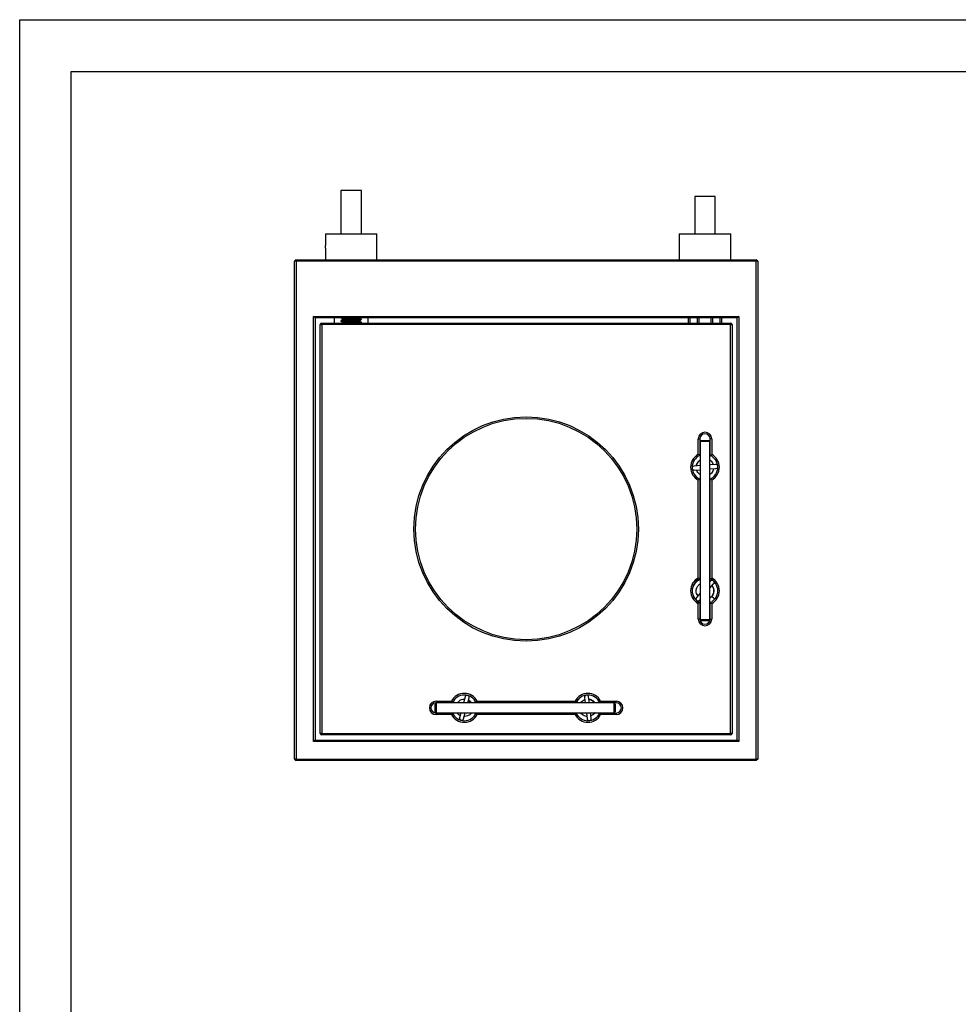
# Model space of a CAD drawing. Header units: millimetres. Extents: x 0 to 297, y 0 to 210.
# Tile 46 of 49: x 0 to 91, y 114 to 210. Entities that reach past the tile are written whole.
import ezdxf

# ---------------------------------------------------------------- set-up
doc = ezdxf.new("R2010")
doc.units = ezdxf.units.MM
doc.layers.add('图层0', color=7, linetype='Continuous', lineweight=25)

msp = doc.modelspace()

# ---------------------------------------------------------------- linework, layer by layer
at = {"color": 7, "linetype": 'Continuous', "lineweight": 25}
for p, q in [((31.194, 193.412), (31.194, 189.184)), ((33.194, 193.412), (31.194, 193.412)), ((33.194, 189.184), (33.194, 193.412)), ((65.569, 192.822), (65.569, 189.184)), ((66.256, 192.822), (65.569, 192.822)), ((67.569, 192.822), (66.256, 192.822)), ((67.569, 189.184), (67.569, 192.822)), ((29.694, 189.184), (29.694, 188.059)), ((29.694, 189.184), (32.491, 189.184)), ((32.491, 189.184), (34.694, 189.184)), ((34.694, 186.684), (34.694, 189.184)), ((64.069, 189.184), (64.069, 188.059)), ((64.069, 189.184), (66.866, 189.184)), ((66.866, 189.184), (69.069, 189.184)), ((69.069, 186.684), (69.069, 189.184)), ((29.712, 188.059), (29.694, 188.059)), ((29.694, 187.809), (29.694, 186.684)), ((29.694, 187.809), (29.712, 187.809)), ((29.712, 187.809), (29.712, 188.059)), ((64.087, 188.059), (64.069, 188.059)), ((64.069, 187.809), (64.069, 186.684)), ((64.069, 187.809), (64.087, 187.809)), ((64.087, 187.809), (64.087, 188.059)), ((26.844, 186.684), (26.694, 186.534)), ((26.844, 186.534), (26.694, 186.534)), ((26.694, 138.176), (26.694, 186.534)), ((26.844, 186.684), (26.844, 186.534)), ((26.844, 186.684), (71.544, 186.684)), ((71.544, 186.534), (26.844, 186.534)), ((26.844, 186.534), (26.844, 138.176)), ((71.544, 186.684), (71.544, 186.534)), ((71.694, 186.534), (71.544, 186.684)), ((71.544, 138.176), (71.544, 186.534)), ((71.694, 186.534), (71.544, 186.534)), ((71.694, 186.534), (71.694, 138.176)), ((28.544, 139.876), (28.544, 181.176)), ((28.694, 181.026), (28.544, 181.176)), ((28.544, 181.176), (69.844, 181.176)), ((28.694, 181.026), (28.694, 140.026)), ((69.694, 181.026), (28.694, 181.026)), ((30.582, 180.526), (30.582, 181.026)), ((33.022, 181.018), (33.022, 181.026)), ((33.194, 180.88), (33.194, 180.919)), ((33.807, 181.026), (33.807, 180.526)), ((64.957, 180.526), (64.957, 181.026)), ((65.114, 180.526), (65.114, 181.026)), ((65.82, 181.026), (65.82, 180.526)), ((65.969, 181.026), (65.969, 180.526)), ((67.169, 180.526), (67.169, 181.026)), ((67.319, 180.526), (67.319, 181.026)), ((68.024, 181.026), (68.024, 180.526)), ((68.182, 181.026), (68.182, 180.526)), ((69.844, 181.176), (69.694, 181.026)), ((69.694, 140.026), (69.694, 181.026)), ((69.844, 181.176), (69.844, 139.876)), ((29.194, 140.676), (29.194, 180.376)), ((29.194, 180.376), (29.344, 180.376)), ((29.344, 180.376), (29.344, 180.526)), ((29.344, 180.526), (69.044, 180.526)), ((29.344, 180.376), (29.344, 140.676)), ((69.044, 180.376), (29.344, 180.376)), ((31.194, 180.761), (31.194, 180.721)), ((31.37, 180.547), (31.333, 180.526)), ((33.136, 180.526), (33.189, 180.557)), ((33.194, 180.562), (33.194, 180.602)), ((69.044, 180.376), (69.044, 180.526)), ((69.044, 140.676), (69.044, 180.376)), ((69.044, 180.376), (69.194, 180.376)), ((69.194, 180.376), (69.194, 140.676)), ((65.919, 169.276), (66.069, 169.276)), ((65.919, 167.766), (65.919, 169.276)), ((66.069, 169.276), (66.069, 167.671)), ((66.194, 169.122), (66.094, 169.022)), ((66.094, 169.022), (66.094, 151.722)), ((66.761, 169.022), (66.094, 169.022)), ((66.194, 169.122), (66.721, 169.122)), ((66.721, 169.122), (66.944, 169.122)), ((67.044, 169.022), (66.761, 169.022)), ((67.044, 169.022), (66.944, 169.122)), ((67.044, 151.722), (67.044, 169.022)), ((67.219, 169.276), (67.069, 169.276)), ((67.069, 167.671), (67.069, 169.276)), ((67.219, 169.276), (67.219, 167.766)), ((66.076, 167.662), (66.03, 167.644)), ((66.069, 167.671), (66.094, 167.682)), ((67.044, 167.682), (67.069, 167.671)), ((67.164, 167.61), (67.058, 167.654)), ((66.094, 166.69), (65.507, 166.645)), ((67.601, 166.805), (67.044, 166.763)), ((65.538, 166.246), (66.094, 166.289)), ((67.044, 166.362), (67.632, 166.406)), ((65.919, 155.766), (65.919, 165.286)), ((66.069, 165.38), (66.069, 155.671)), ((66.094, 165.37), (66.069, 165.38)), ((67.069, 165.38), (67.044, 165.37)), ((67.069, 155.671), (67.069, 165.38)), ((67.219, 165.286), (67.219, 155.766)), ((66.094, 155.682), (66.069, 155.671)), ((67.069, 155.671), (67.044, 155.682)), ((67.105, 155.451), (67.044, 155.381)), ((67.044, 154.769), (67.408, 155.189)), ((67.218, 155.575), (67.058, 155.654)), ((66.094, 154.282), (65.731, 153.863)), ((67.272, 154.048), (67.18, 153.933)), ((65.919, 151.776), (65.919, 153.286)), ((66.034, 153.601), (66.094, 153.671)), ((66.069, 153.38), (66.069, 151.776)), ((66.069, 153.38), (66.094, 153.37)), ((67.044, 153.391), (67.14, 153.429)), ((67.044, 153.37), (67.069, 153.38)), ((67.218, 153.967), (67.045, 153.817)), ((67.069, 151.776), (67.069, 153.38)), ((67.51, 153.712), (67.217, 153.965)), ((67.219, 153.286), (67.219, 151.776)), ((66.069, 151.776), (65.919, 151.776)), ((66.094, 151.722), (66.194, 151.622)), ((66.094, 151.722), (66.761, 151.722)), ((66.721, 151.622), (66.194, 151.622)), ((66.944, 151.622), (66.721, 151.622)), ((66.761, 151.722), (67.044, 151.722)), ((66.944, 151.622), (67.044, 151.722)), ((67.069, 151.776), (67.219, 151.776)), ((40.446, 143.626), (40.346, 143.526)), ((40.346, 143.275), (40.346, 143.526)), ((40.444, 143.801), (41.954, 143.801)), ((40.444, 143.801), (40.444, 143.651)), ((42.049, 143.651), (40.444, 143.651)), ((57.746, 143.626), (40.446, 143.626)), ((40.446, 143.626), (40.446, 143.308)), ((42.038, 143.626), (42.049, 143.651)), ((43.266, 144.217), (43.112, 143.626)), ((43.525, 143.626), (43.653, 144.116)), ((43.577, 144.329), (43.562, 144.334)), ((44.344, 143.633), (44.334, 143.659)), ((54.049, 143.651), (44.34, 143.651)), ((44.34, 143.651), (44.351, 143.626)), ((44.434, 143.801), (53.954, 143.801)), ((54.049, 143.651), (54.038, 143.626)), ((54.863, 144.167), (54.932, 143.626)), ((55.335, 143.626), (55.26, 144.218)), ((56.331, 143.644), (56.305, 143.701)), ((57.944, 143.651), (56.34, 143.651)), ((56.351, 143.626), (56.34, 143.651)), ((56.434, 143.801), (57.944, 143.801)), ((57.846, 143.526), (57.746, 143.626)), ((57.746, 143.308), (57.746, 143.626)), ((57.846, 143.526), (57.846, 143.275)), ((57.944, 143.651), (57.944, 143.801)), ((40.346, 142.776), (40.346, 143.275)), ((40.346, 142.776), (40.446, 142.676)), ((40.444, 142.501), (40.444, 142.651)), ((40.444, 142.651), (42.049, 142.651)), ((40.446, 143.308), (40.446, 142.676)), ((40.446, 142.676), (57.746, 142.676)), ((42.049, 142.651), (42.038, 142.676)), ((42.864, 142.676), (42.735, 142.185)), ((43.122, 142.084), (43.277, 142.676)), ((44.351, 142.676), (44.34, 142.651)), ((44.34, 142.651), (54.049, 142.651)), ((54.038, 142.676), (54.049, 142.651)), ((55.053, 142.676), (55.129, 142.084)), ((55.526, 142.135), (55.457, 142.676)), ((56.298, 142.586), (56.325, 142.66)), ((56.34, 142.651), (56.351, 142.676)), ((56.34, 142.651), (57.944, 142.651)), ((57.746, 142.676), (57.746, 143.308)), ((57.746, 142.676), (57.846, 142.776)), ((57.846, 143.275), (57.846, 142.776)), ((57.944, 142.651), (57.944, 142.501)), ((41.954, 142.501), (40.444, 142.501)), ((53.954, 142.501), (44.434, 142.501)), ((57.944, 142.501), (56.434, 142.501)), ((29.344, 140.676), (29.194, 140.676)), ((29.344, 140.526), (29.344, 140.676)), ((29.344, 140.676), (69.044, 140.676)), ((69.044, 140.526), (69.044, 140.676)), ((69.194, 140.676), (69.044, 140.676)), ((28.694, 140.026), (28.544, 139.876)), ((69.844, 139.876), (28.544, 139.876)), ((28.694, 140.026), (69.694, 140.026)), ((69.044, 140.526), (29.344, 140.526)), ((69.844, 139.876), (69.694, 140.026)), ((26.694, 138.176), (26.844, 138.026)), ((26.844, 138.176), (26.694, 138.176)), ((26.844, 138.176), (26.844, 138.026)), ((26.844, 138.176), (71.544, 138.176)), ((71.544, 138.026), (26.844, 138.026)), ((71.694, 138.176), (71.544, 138.026)), ((71.544, 138.176), (71.544, 138.026)), ((71.694, 138.176), (71.544, 138.176))]:
    msp.add_line(p, q, dxfattribs=at)
at = {"color": 7, "linetype": 'Continuous', "lineweight": 25, "flags": 128}
for points in [[(65.507, 166.641), (65.471, 166.639), (65.401, 166.604), (65.349, 166.546), (65.324, 166.472), (65.329, 166.394), (65.331, 166.391)], [(67.405, 155.192), (67.429, 155.219), (67.454, 155.293), (67.45, 155.371), (67.415, 155.441), (67.357, 155.493), (67.354, 155.494)], [(43.65, 144.117), (43.659, 144.153), (43.649, 144.23), (43.611, 144.298), (43.549, 144.346), (43.474, 144.366), (43.47, 144.366)], [(55.256, 144.217), (55.252, 144.254), (55.214, 144.322), (55.153, 144.37), (55.077, 144.392), (55, 144.383), (54.997, 144.381)]]:
    msp.add_lwpolyline(points, dxfattribs=at)
at = {"color": 7, "linetype": 'Continuous', "lineweight": 25}
for radius in [10.9, 10.75]:
    msp.add_circle((49.194, 160.526), radius, dxfattribs=at)
for centre, radius, start, end in [((29.344, 180.376), 0.15, 90, 180), ((69.044, 180.376), 0.15, 0, 90), ((66.569, 169.276), 0.65, 0, 180), ((66.569, 169.276), 0.5, 0, 180), ((66.569, 166.526), 1.4, 117.664, 242.336), ((66.569, 166.526), 1.25, 113.57818, 246.42182), ((66.569, 166.526), 1.25, 293.57818, 66.42182), ((66.569, 166.526), 1.4, 297.664, 62.336), ((67.616, 166.606), 0.2, 274.37596, 94.37596), ((65.51, 166.426), 0.179, 215.06465, 278.87359), ((66.569, 154.526), 1.4, 117.664, 242.336), ((66.569, 154.526), 1.25, 113.57818, 246.42182), ((66.569, 154.526), 1.25, 293.57818, 66.42182), ((67.252, 155.342), 0.179, 79.82857, 143.63751), ((66.569, 154.526), 1.4, 297.664, 62.336), ((65.882, 153.732), 0.2, 139.13988, 319.13988), ((66.569, 151.776), 0.65, 180, 0), ((66.569, 151.776), 0.5, 180, 0), ((43.194, 143.151), 1.4, 27.664, 152.336), ((55.194, 143.151), 1.4, 27.664, 152.336), ((40.444, 143.151), 0.65, 90, 270), ((40.444, 143.151), 0.5, 90, 270), ((43.194, 143.151), 1.25, 23.57818, 156.42182), ((43.446, 144.185), 0.179, 106.04583, 169.85477), ((55.194, 143.151), 1.25, 23.57818, 156.42182), ((55.042, 144.204), 0.179, 127.96105, 191.76999), ((57.944, 143.151), 0.65, 270, 90), ((57.944, 143.151), 0.5, 270, 90), ((43.194, 143.151), 1.25, 203.57818, 336.42182), ((55.194, 143.151), 1.25, 203.57818, 336.42182), ((43.194, 143.151), 1.4, 207.664, 332.336), ((42.929, 142.135), 0.2, 165.35714, 345.35714), ((55.194, 143.151), 1.4, 207.664, 332.336), ((55.327, 142.109), 0.2, 187.27236, 7.27236), ((29.344, 140.676), 0.15, 180, 270), ((69.044, 140.676), 0.15, 270, 0)]:
    msp.add_arc(centre, radius, start, end, dxfattribs=at)
for points, knots in [([(31.37, 180.865), (31.342, 180.848), (31.284, 180.815), (31.226, 180.781), (31.198, 180.765)], [0, 0, 0, 0, 0.4997883, 1, 1, 1, 1]), ([(31.212, 180.721), (31.208, 180.724), (31.199, 180.734), (31.319, 180.748), (31.516, 180.763), (31.759, 180.778), (32.061, 180.795), (32.406, 180.81), (32.749, 180.829), (33.002, 180.848), (33.144, 180.862), (33.202, 180.872), (33.189, 180.878), (33.187, 180.88)], [0, 0, 0, 0, 0.060274, 0.176899, 0.265907, 0.358546, 0.451717, 0.565473, 0.682111, 0.80024, 0.889486, 0.980508, 1, 1, 1, 1]), ([(31.212, 180.765), (31.211, 180.767), (31.205, 180.775), (31.32, 180.788), (31.516, 180.802), (31.759, 180.818), (32.061, 180.834), (32.406, 180.85), (32.749, 180.869), (33.002, 180.887), (33.144, 180.902), (33.202, 180.912), (33.189, 180.918), (33.187, 180.919)], [0, 0, 0, 0, 0.035095, 0.154845, 0.246238, 0.341359, 0.437026, 0.55383, 0.673593, 0.794887, 0.886525, 0.979986, 1, 1, 1, 1]), ([(31.212, 181.026), (31.236, 181.012), (31.287, 180.982), (31.339, 180.952), (31.366, 180.936)], [0, 0, 0, 0, 0.468846, 1, 1, 1, 1]), ([(31.366, 180.939), (31.366, 180.926), (31.366, 180.9), (31.366, 180.875), (31.366, 180.863)], [0, 0, 0, 0, 0.519216, 1, 1, 1, 1]), ([(31.367, 180.622), (31.379, 180.629), (31.402, 180.642), (31.588, 180.66), (31.854, 180.68), (32.172, 180.701), (32.495, 180.718), (32.769, 180.74), (32.96, 180.758), (32.994, 180.769), (33.009, 180.774)], [0, 0, 0, 0, 0.128774, 0.253708, 0.382673, 0.511826, 0.636668, 0.766705, 0.894097, 1, 1, 1, 1]), ([(31.379, 180.939), (31.38, 180.944), (31.384, 180.956), (31.533, 180.973), (31.778, 180.992), (32.059, 181.011), (32.239, 181.022), (32.312, 181.026)], [0, 0, 0, 0, 0.169674, 0.392215, 0.616882, 0.846281, 1, 1, 1, 1]), ([(31.386, 180.865), (31.388, 180.868), (31.394, 180.878), (31.535, 180.894), (31.778, 180.913), (32.089, 180.934), (32.414, 180.952), (32.709, 180.972), (32.919, 180.993), (33.025, 181.006), (33.011, 181.016), (33.007, 181.019)], [0, 0, 0, 0, 0.062103, 0.187653, 0.314404, 0.443823, 0.568072, 0.696586, 0.82495, 0.949271, 1, 1, 1, 1]), ([(33.017, 180.774), (33.045, 180.791), (33.103, 180.824), (33.16, 180.857), (33.189, 180.874)], [0, 0, 0, 0, 0.499675, 1, 1, 1, 1]), ([(33.191, 180.924), (33.162, 180.94), (33.106, 180.973), (33.05, 181.005), (33.022, 181.021)], [0, 0, 0, 0, 0.5139414, 1, 1, 1, 1]), ([(33.022, 180.701), (33.022, 180.714), (33.022, 180.74), (33.022, 180.765), (33.022, 180.778)], [0, 0, 0, 0, 0.517976, 1, 1, 1, 1]), ([(31.198, 180.716), (31.227, 180.7), (31.283, 180.667), (31.339, 180.635), (31.366, 180.619)], [0, 0, 0, 0, 0.51332, 1, 1, 1, 1]), ([(31.366, 180.622), (31.366, 180.608), (31.366, 180.583), (31.366, 180.557), (31.366, 180.545)], [0, 0, 0, 0, 0.518872, 1, 1, 1, 1]), ([(31.381, 180.547), (31.391, 180.552), (31.414, 180.564), (31.589, 180.581), (31.853, 180.601), (32.173, 180.621), (32.494, 180.639), (32.774, 180.66), (32.956, 180.679), (33.037, 180.692), (33.017, 180.7), (33.015, 180.701)], [0, 0, 0, 0, 0.097566, 0.221554, 0.349543, 0.47772, 0.601617, 0.73067, 0.857099, 0.982275, 1, 1, 1, 1]), ([(32.257, 180.526), (32.304, 180.528), (32.474, 180.536), (32.749, 180.551), (33.002, 180.57), (33.144, 180.584), (33.202, 180.595), (33.189, 180.601), (33.187, 180.602)], [0, 0, 0, 0, 0.094231, 0.3373615, 0.5836009, 0.7696352, 0.9593693, 1, 1, 1, 1]), ([(32.931, 180.526), (32.957, 180.528), (33.052, 180.534), (33.14, 180.544), (33.202, 180.555), (33.189, 180.561), (33.187, 180.562)], [0, 0, 0, 0, 0.138675, 0.523489, 0.915955, 1, 1, 1, 1]), ([(33.191, 180.606), (33.163, 180.623), (33.106, 180.655), (33.05, 180.688), (33.022, 180.704)], [0, 0, 0, 0, 0.512001, 1, 1, 1, 1]), ([(65.722, 166.662), (65.723, 166.667), (65.729, 166.689), (65.743, 166.745), (65.767, 166.816), (65.797, 166.885), (65.835, 166.957), (65.889, 167.041), (65.959, 167.121), (66.028, 167.187), (66.076, 167.219), (66.094, 167.232)], [0, 0, 0, 0, 0.0515319, 0.2173946, 0.3444985, 0.4359465, 0.54484, 0.6585459, 0.8036317, 0.9226103, 1, 1, 1, 1]), ([(65.75, 166.664), (65.751, 166.669), (65.758, 166.755), (65.834, 166.909), (65.947, 167.092), (66.053, 167.175), (66.094, 167.207)], [0, 0, 0, 0, 0.025747, 0.392258, 0.759574, 1, 1, 1, 1]), ([(67.044, 167.227), (67.064, 167.215), (67.127, 167.174), (67.232, 167.051), (67.323, 166.914), (67.348, 166.809), (67.353, 166.786)], [0, 0, 0, 0, 0.124494, 0.409894, 0.874725, 1, 1, 1, 1]), ([(66.094, 165.841), (66.078, 165.849), (65.996, 165.888), (65.881, 166.012), (65.782, 166.153), (65.766, 166.246), (65.763, 166.264)], [0, 0, 0, 0, 0.098149, 0.491084, 0.903633, 1, 1, 1, 1]), ([(67.397, 166.389), (67.397, 166.38), (67.397, 166.29), (67.334, 166.132), (67.215, 165.941), (67.099, 165.861), (67.044, 165.823)], [0, 0, 0, 0, 0.036155, 0.390158, 0.716224, 1, 1, 1, 1]), ([(66.094, 155.62), (66.036, 155.595), (65.862, 155.519), (65.632, 155.3), (65.431, 155.025), (65.382, 154.821), (65.363, 154.739)], [0, 0, 0, 0, 0.159813, 0.475203, 0.787631, 1, 1, 1, 1]), ([(65.885, 154.041), (65.879, 154.047), (65.816, 154.11), (65.748, 154.267), (65.702, 154.49), (65.731, 154.719), (65.834, 154.941), (65.962, 155.107), (66.067, 155.173), (66.094, 155.189)], [0, 0, 0, 0, 0.018927, 0.20425, 0.374948, 0.535683, 0.718144, 0.928178, 1, 1, 1, 1]), ([(67.266, 155.026), (67.269, 155.021), (67.281, 155.001), (67.31, 154.952), (67.343, 154.885), (67.37, 154.815), (67.395, 154.737), (67.415, 154.639), (67.422, 154.533), (67.417, 154.415), (67.394, 154.281), (67.331, 154.119), (67.257, 154.02), (67.217, 153.965)], [0, 0, 0, 0, 0.034405, 0.145143, 0.230004, 0.291059, 0.363762, 0.439677, 0.536544, 0.61598, 0.720054, 0.848438, 1, 1, 1, 1]), ([(67.248, 155.005), (67.252, 155.001), (67.306, 154.934), (67.363, 154.772), (67.409, 154.537), (67.395, 154.299), (67.333, 154.16), (67.303, 154.094)], [0, 0, 0, 0, 0.0177415, 0.2702923, 0.5233976, 0.7737157, 1, 1, 1, 1]), ([(65.397, 154.157), (65.409, 154.116), (65.453, 153.969), (65.557, 153.809), (65.664, 153.719), (65.688, 153.7)], [0, 0, 0, 0, 0.235351, 0.834597, 1, 1, 1, 1]), ([(65.876, 153.535), (65.882, 153.531), (65.941, 153.478), (66.017, 153.439), (66.09, 153.413), (66.094, 153.412)], [0, 0, 0, 0, 0.083934, 0.941753, 1, 1, 1, 1]), ([(42.527, 143.626), (42.54, 143.648), (42.591, 143.742), (42.73, 143.864), (42.93, 143.972), (43.099, 144.017), (43.192, 144.001), (43.209, 143.998)], [0, 0, 0, 0, 0.093739, 0.390458, 0.656035, 0.934867, 1, 1, 1, 1]), ([(43.592, 143.88), (43.597, 143.878), (43.675, 143.843), (43.771, 143.755), (43.839, 143.657), (43.861, 143.626)], [0, 0, 0, 0, 0.045262, 0.689561, 1, 1, 1, 1]), ([(43.599, 143.907), (43.603, 143.905), (43.623, 143.892), (43.671, 143.86), (43.73, 143.814), (43.785, 143.764), (43.841, 143.704), (43.881, 143.657), (43.898, 143.628), (43.899, 143.626)], [0, 0, 0, 0, 0.077391, 0.326487, 0.517373, 0.654712, 0.81825, 0.989015, 1, 1, 1, 1]), ([(54.424, 144.106), (54.382, 144.073), (54.247, 143.967), (54.135, 143.791), (54.097, 143.652), (54.091, 143.626)], [0, 0, 0, 0, 0.270374, 0.865631, 1, 1, 1, 1]), ([(54.502, 143.626), (54.504, 143.631), (54.535, 143.702), (54.648, 143.812), (54.782, 143.918), (54.874, 143.939), (54.892, 143.943)], [0, 0, 0, 0, 0.030542, 0.452934, 0.896409, 1, 1, 1, 1]), ([(55.287, 144.004), (55.293, 144.003), (55.315, 143.999), (55.372, 143.987), (55.443, 143.966), (55.514, 143.94), (55.588, 143.906), (55.674, 143.856), (55.758, 143.79), (55.838, 143.714), (55.881, 143.656), (55.903, 143.626)], [0, 0, 0, 0, 0.049014, 0.206775, 0.327669, 0.41465, 0.518224, 0.626375, 0.764373, 0.877539, 1, 1, 1, 1]), ([(55.291, 143.976), (55.296, 143.976), (55.382, 143.972), (55.54, 143.905), (55.741, 143.792), (55.838, 143.678), (55.883, 143.626)], [0, 0, 0, 0, 0.02404, 0.366249, 0.709209, 1, 1, 1, 1]), ([(42.795, 142.413), (42.787, 142.416), (42.702, 142.445), (42.589, 142.533), (42.518, 142.638), (42.492, 142.676)], [0, 0, 0, 0, 0.061306, 0.66157, 1, 1, 1, 1]), ([(43.905, 142.679), (43.87, 142.63), (43.8, 142.533), (43.657, 142.431), (43.477, 142.351), (43.316, 142.312), (43.208, 142.322), (43.185, 142.325)], [0, 0, 0, 0, 0.213298, 0.42764, 0.614219, 0.918102, 1, 1, 1, 1]), ([(44.306, 142.598), (44.313, 142.61), (44.324, 142.628), (44.331, 142.648), (44.333, 142.655)], [0, 0, 0, 0, 0.646542, 1, 1, 1, 1]), ([(54.08, 142.676), (54.086, 142.653), (54.112, 142.539), (54.187, 142.444), (54.247, 142.368)], [0, 0, 0, 0, 0.194449, 1, 1, 1, 1]), ([(55.099, 142.318), (55.091, 142.317), (55.001, 142.312), (54.837, 142.366), (54.645, 142.483), (54.531, 142.596), (54.499, 142.668), (54.496, 142.676)], [0, 0, 0, 0, 0.034122, 0.368224, 0.67596, 0.965736, 1, 1, 1, 1]), ([(55.897, 142.676), (55.892, 142.668), (55.861, 142.616), (55.751, 142.517), (55.621, 142.417), (55.516, 142.387), (55.494, 142.381)], [0, 0, 0, 0, 0.051409, 0.360633, 0.864267, 1, 1, 1, 1])]:
    msp.add_open_spline(points, degree=3, knots=knots, dxfattribs=at)
for points in [[(66.069, 167.671), (66.02, 167.704), (65.97, 167.735), (65.919, 167.766)], [(67.069, 167.671), (67.119, 167.704), (67.169, 167.735), (67.219, 167.766)], [(66.069, 165.38), (66.02, 165.348), (65.97, 165.316), (65.919, 165.286)], [(67.219, 165.286), (67.169, 165.316), (67.119, 165.348), (67.069, 165.38)], [(66.069, 155.671), (66.02, 155.704), (65.97, 155.735), (65.919, 155.766)], [(67.069, 155.671), (67.119, 155.704), (67.169, 155.735), (67.219, 155.766)], [(66.069, 153.38), (66.02, 153.348), (65.97, 153.316), (65.919, 153.286)], [(67.069, 153.38), (67.119, 153.348), (67.169, 153.316), (67.219, 153.286)], [(42.049, 143.651), (42.016, 143.7), (41.985, 143.75), (41.954, 143.801)], [(44.434, 143.801), (44.404, 143.75), (44.372, 143.7), (44.34, 143.651)], [(54.049, 143.651), (54.016, 143.7), (53.985, 143.75), (53.954, 143.801)], [(56.34, 143.651), (56.372, 143.7), (56.404, 143.75), (56.434, 143.801)], [(42.049, 142.651), (42.016, 142.601), (41.985, 142.551), (41.954, 142.501)], [(44.34, 142.651), (44.372, 142.601), (44.404, 142.551), (44.434, 142.501)], [(54.049, 142.651), (54.016, 142.601), (53.985, 142.551), (53.954, 142.501)], [(56.34, 142.651), (56.372, 142.601), (56.404, 142.551), (56.434, 142.501)]]:
    msp.add_open_spline(points, degree=3, dxfattribs=at)
at = {"layer": '图层0'}
for p, q in [((0, 0), (0, 210)), ((0, 210), (297, 210)), ((5, 4.983), (5, 204.983)), ((5, 204.983), (292, 204.983))]:
    msp.add_line(p, q, dxfattribs=at)

doc.saveas('drawing.dxf')
